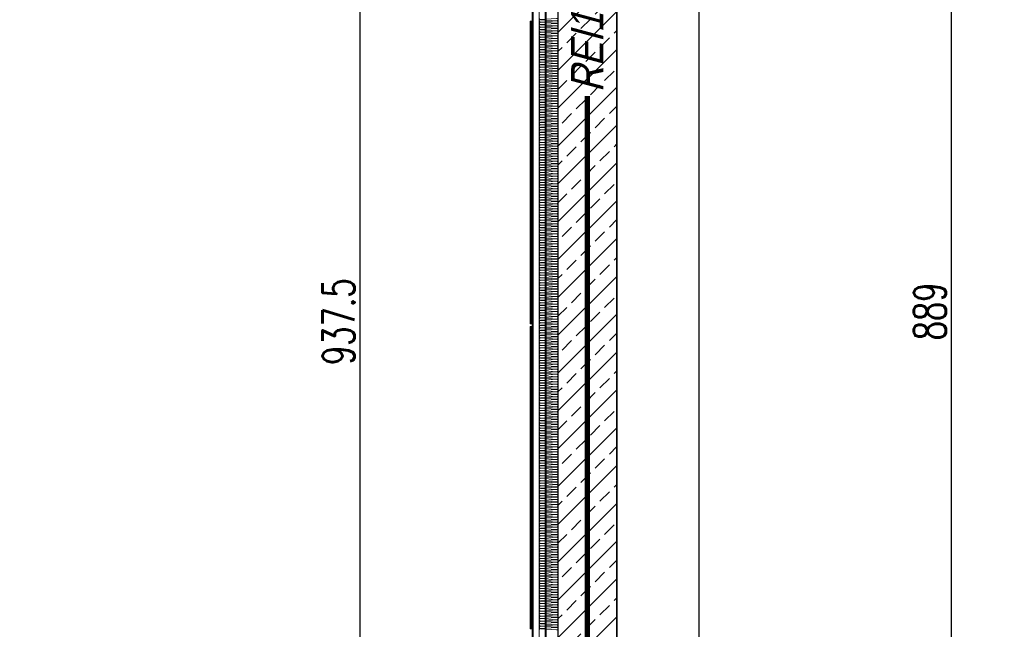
# Model space of a CAD drawing. Header units: millimetres. Extents: x -4181 to 573, y 2747 to 5176.
# Tile 6 of 14: x -622 to -253, y 4320 to 4548. Entities that reach past the tile are written whole.
import ezdxf
from ezdxf import colors
from ezdxf.entities.mleader import LeaderData, LeaderLine
from ezdxf.math import Vec2, Vec3

# ---------------------------------------------------------------- set-up
doc = ezdxf.new("R2010")
doc.units = ezdxf.units.MM
doc.header["$LTSCALE"] = 0.2
doc.header["$MEASUREMENT"] = 0
doc.header["$PDMODE"] = 35
doc.header["$PDSIZE"] = 5
doc.linetypes.add('HIDDENX2', pattern=[19.05, 12.7, -6.35])
for name, color, linetype, lineweight in [('_MB_ocieplenie_0.09', 252, 'Continuous', 9), ('ST_AE_GLAS_szraf', 252, 'Continuous', 0), ('ST_AE_GLAS_widok', 142, 'Continuous', 9), ('ST_AE_SYST_cienka', 27, 'Continuous', 15), ('ST_AE_SYST_szraf', 252, 'Continuous', 0), ('ST_SF_FRAM_gruba', 132, 'Continuous', 40)]:
    doc.layers.add(name, color=color, linetype=linetype, lineweight=lineweight)
doc.layers.add('_p.poż.', color=7, linetype='Continuous', true_color=0xf20000)
for name, color, linetype in [('A-KOMENTWYM', 30, 'Continuous'), ('A-opis', 7, 'Continuous'), ('A-widok', 41, 'Continuous'), ('A-ściany', 140, 'Continuous'), ('A-ściany_hacz', 14, 'Continuous')]:
    doc.layers.add(name, color=color, linetype=linetype)
doc.styles.add('Arch-Dim', font='romans.shx', dxfattribs={"width": 0.75})
doc.styles.add('Arial-2', font='arial.ttf', dxfattribs={"width": 0.8, "oblique": 15})
doc.styles.add('TXT', font='romans.shx', dxfattribs={"width": 0.7})
doc.dimstyles.new('1-50', dxfattribs={"dimtxt": 12, "dimasz": 8, "dimexe": 3, "dimexo": 0, "dimgap": 2, "dimtad": 1, "dimrnd": 0.5, "dimzin": 12, "dimdsep": 46, "dimtxsty": 'TXT', "dimblk": 'OBLIQUE', "dimcen": 0.125, "dimdle": 2, "dimclrd": 256, "dimclre": 256, "dimclrt": 7, "dimazin": 0, "dimtfac": 1, "dimtix": 1, "dimtmove": 1, "dimatfit": 2, "dimfxl": 3, "dimfxlon": 1, "dimtvp": 10, "dimtolj": 1, "dimtzin": 0, "dimarcsym": 0})

# ---------------------------------------------------------------- blocks, each defined once
blk = doc.blocks.new('_Oblique')
at = {"color": 0, "linetype": 'ByBlock', "lineweight": -2}
blk.add_line((-0.5, -0.5), (0.5, 0.5), dxfattribs=at)
blk = doc.blocks.new('*D2823')
at = {"layer": 'A-KOMENTWYM', "lineweight": -2}
for p, q in [((-273.32, 3992.65), (-273.32, 4885.65)), ((-270.32, 4883.65), (-276.32, 4883.65)), ((-276.32, 3994.65), (-270.32, 3994.65))]:
    blk.add_line(p, q, dxfattribs=at)
at = {"layer": 'Defpoints', "color": 0}
for p in [(-273.32, 4883.65), (-253.5, 4883.65), (-398.5, 3994.65)]:
    blk.add_point(p, dxfattribs=at)
at = {"layer": 'A-KOMENTWYM', "lineweight": -2, "xscale": 8, "yscale": 8, "zscale": 8}
for p, rotation in [((-273.32, 4883.65), 90), ((-273.32, 3994.65), 270)]:
    blk.add_blockref('_Oblique', p, dxfattribs=dict(at, rotation=rotation))
at = {"layer": 'A-KOMENTWYM', "color": 7, "insert": (-281.32, 4439.15), "char_height": 12, "attachment_point": 5, "rotation": 90, "style": 'TXT'}
blk.add_mtext('\\A1;889', dxfattribs=at)
blk = doc.blocks.new('*D2825')
at = {"layer": 'A-KOMENTWYM', "lineweight": -2}
for p, q in [((-491.58, 4903.98), (-497.58, 4903.98)), ((-494.58, 4905.98), (-494.58, 3964.65)), ((-491.58, 3966.65), (-497.58, 3966.65))]:
    blk.add_line(p, q, dxfattribs=at)
at = {"layer": 'Defpoints', "color": 0}
for p in [(-433.91, 4903.98), (-494.58, 3966.65), (-423.5, 3966.65)]:
    blk.add_point(p, dxfattribs=at)
at = {"layer": 'A-KOMENTWYM', "lineweight": -2, "xscale": 8, "yscale": 8, "zscale": 8}
for p, rotation in [((-494.58, 4903.98), 90), ((-494.58, 3966.65), 270)]:
    blk.add_blockref('_Oblique', p, dxfattribs=dict(at, rotation=rotation))
at = {"layer": 'A-KOMENTWYM', "color": 7, "insert": (-502.58, 4435.31), "char_height": 12, "attachment_point": 5, "rotation": 90, "style": 'TXT'}
blk.add_mtext('\\A1;937.5', dxfattribs=at)
blk = doc.blocks.new('*D3034')
at = {"layer": 'A-KOMENTWYM', "lineweight": -2}
for p, q in [((-367.68, 3577.15), (-367.68, 4897.78)), ((-370.68, 4895.78), (-364.68, 4895.78)), ((-370.68, 3579.15), (-364.68, 3579.15))]:
    blk.add_line(p, q, dxfattribs=at)
at = {"layer": 'Defpoints', "color": 0}
for p in [(-404.5, 4895.78), (-367.68, 4895.78), (-398.5, 3579.15)]:
    blk.add_point(p, dxfattribs=at)
at = {"layer": 'A-KOMENTWYM', "lineweight": -2, "xscale": 8, "yscale": 8, "zscale": 8}
for p, rotation in [((-367.68, 4895.78), 90), ((-367.68, 3579.15), 270)]:
    blk.add_blockref('_Oblique', p, dxfattribs=dict(at, rotation=rotation))
at = {"layer": 'A-KOMENTWYM', "color": 7, "insert": (-375.68, 4237.46), "char_height": 12, "attachment_point": 5, "rotation": 90, "style": 'TXT'}
blk.add_mtext('\\A1;1316.5', dxfattribs=at)
blk = doc.blocks.new('*U4872')
at = {"layer": '_MB_ocieplenie_0.09', "flags": 128}
for points in [[(-15203, 31, 0.505403), (-15222, 5), (-15204, -242, -1.345402), (-15242, -242), (-15224, 5, 0.505403), (-15243, 31)], [(-15163, 31, 0.505403), (-15182, 5), (-15164, -242, -1.345402), (-15202, -242), (-15184, 5, 0.505403), (-15203, 31)], [(-15123, 31, 0.505403), (-15142, 5), (-15124, -242, -1.345402), (-15162, -242), (-15144, 5, 0.505403), (-15163, 31)], [(-15083, 31, 0.505403), (-15102, 5), (-15084, -242, -1.345402), (-15122, -242), (-15104, 5, 0.505403), (-15123, 31)], [(-15043, 31, 0.505403), (-15062, 5), (-15044, -242, -1.345402), (-15082, -242), (-15064, 5, 0.505403), (-15083, 31)], [(-15003, 31, 0.505403), (-15022, 5), (-15004, -242, -1.345402), (-15042, -242), (-15024, 5, 0.505403), (-15043, 31)], [(-14963, 31, 0.505403), (-14982, 5), (-14964, -242, -1.345402), (-15002, -242), (-14984, 5, 0.505403), (-15003, 31)], [(-14923, 31, 0.505403), (-14942, 5), (-14924, -242, -1.345402), (-14962, -242), (-14944, 5, 0.505403), (-14963, 31)], [(-14883, 31, 0.505403), (-14902, 5), (-14884, -242, -1.345402), (-14922, -242), (-14904, 5, 0.505403), (-14923, 31)], [(-14843, 31, 0.505403), (-14862, 5), (-14844, -242, -1.345402), (-14882, -242), (-14864, 5, 0.505403), (-14883, 31)], [(-14803, 31, 0.505403), (-14822, 5), (-14804, -242, -1.345402), (-14842, -242), (-14824, 5, 0.505403), (-14843, 31)], [(-14763, 31, 0.505403), (-14782, 5), (-14764, -242, -1.345402), (-14802, -242), (-14784, 5, 0.505403), (-14803, 31)], [(-14723, 31, 0.505403), (-14742, 5), (-14724, -242, -1.345402), (-14762, -242), (-14744, 5, 0.505403), (-14763, 31)], [(-14683, 31, 0.505403), (-14702, 5), (-14684, -242, -1.345402), (-14722, -242), (-14704, 5, 0.505403), (-14723, 31)], [(-14643, 31, 0.505403), (-14662, 5), (-14644, -242, -1.345402), (-14682, -242), (-14664, 5, 0.505403), (-14683, 31)], [(-14603, 31, 0.505403), (-14622, 5), (-14604, -242, -1.345402), (-14642, -242), (-14624, 5, 0.505403), (-14643, 31)], [(-14563, 31, 0.505403), (-14582, 5), (-14564, -242, -1.345402), (-14602, -242), (-14584, 5, 0.505403), (-14603, 31)], [(-14523, 31, 0.505403), (-14542, 5), (-14524, -242, -1.345402), (-14562, -242), (-14544, 5, 0.505403), (-14563, 31)], [(-14483, 31, 0.505403), (-14502, 5), (-14484, -242, -1.345402), (-14522, -242), (-14504, 5, 0.505403), (-14523, 31)], [(-14443, 31, 0.505403), (-14462, 5), (-14444, -242, -1.345402), (-14482, -242), (-14464, 5, 0.505403), (-14483, 31)], [(-14403, 31, 0.505403), (-14422, 5), (-14404, -242, -1.345402), (-14442, -242), (-14424, 5, 0.505403), (-14443, 31)], [(-14363, 31, 0.505403), (-14382, 5), (-14364, -242, -1.345402), (-14402, -242), (-14384, 5, 0.505403), (-14403, 31)], [(-14323, 31, 0.505403), (-14342, 5), (-14324, -242, -1.345402), (-14362, -242), (-14344, 5, 0.505403), (-14363, 31)], [(-14283, 31, 0.505403), (-14302, 5), (-14284, -242, -1.345402), (-14322, -242), (-14304, 5, 0.505403), (-14323, 31)], [(-14243, 31, 0.505403), (-14262, 5), (-14244, -242, -1.345402), (-14282, -242), (-14264, 5, 0.505403), (-14283, 31)], [(-14203, 31, 0.505403), (-14222, 5), (-14204, -242, -1.345402), (-14242, -242), (-14224, 5, 0.505403), (-14243, 31)], [(-14163, 31, 0.505403), (-14182, 5), (-14164, -242, -1.345402), (-14202, -242), (-14184, 5, 0.505403), (-14203, 31)], [(-14123, 31, 0.505403), (-14142, 5), (-14124, -242, -1.345402), (-14162, -242), (-14144, 5, 0.505403), (-14163, 31)], [(-14083, 31, 0.505403), (-14102, 5), (-14084, -242, -1.345402), (-14122, -242), (-14104, 5, 0.505403), (-14123, 31)], [(-14043, 31, 0.505403), (-14062, 5), (-14044, -242, -1.345402), (-14082, -242), (-14064, 5, 0.505403), (-14083, 31)], [(-14003, 31, 0.505403), (-14022, 5), (-14004, -242, -1.345402), (-14042, -242), (-14024, 5, 0.505403), (-14043, 31)], [(-13963, 31, 0.505403), (-13982, 5), (-13964, -242, -1.345402), (-14002, -242), (-13984, 5, 0.505403), (-14003, 31)], [(-13923, 31, 0.505403), (-13942, 5), (-13924, -242, -1.345402), (-13962, -242), (-13944, 5, 0.505403), (-13963, 31)], [(-13883, 31, 0.505403), (-13902, 5), (-13884, -242, -1.345402), (-13922, -242), (-13904, 5, 0.505403), (-13923, 31)], [(-13843, 31, 0.505403), (-13862, 5), (-13844, -242, -1.345402), (-13882, -242), (-13864, 5, 0.505403), (-13883, 31)], [(-13803, 31, 0.505403), (-13822, 5), (-13804, -242, -1.345402), (-13842, -242), (-13824, 5, 0.505403), (-13843, 31)], [(-13763, 31, 0.505403), (-13782, 5), (-13764, -242, -1.345402), (-13802, -242), (-13784, 5, 0.505403), (-13803, 31)], [(-13723, 31, 0.505403), (-13742, 5), (-13724, -242, -1.345402), (-13762, -242), (-13744, 5, 0.505403), (-13763, 31)], [(-13683, 31, 0.505403), (-13702, 5), (-13684, -242, -1.345402), (-13722, -242), (-13704, 5, 0.505403), (-13723, 31)], [(-13643, 31, 0.505403), (-13662, 5), (-13644, -242, -1.345402), (-13682, -242), (-13664, 5, 0.505403), (-13683, 31)], [(-13603, 31, 0.505403), (-13622, 5), (-13604, -242, -1.345402), (-13642, -242), (-13624, 5, 0.505403), (-13643, 31)], [(-13563, 31, 0.505403), (-13582, 5), (-13564, -242, -1.345402), (-13602, -242), (-13584, 5, 0.505403), (-13603, 31)], [(-13523, 31, 0.505403), (-13542, 5), (-13524, -242, -1.345402), (-13562, -242), (-13544, 5, 0.505403), (-13563, 31)], [(-13483, 31, 0.505403), (-13502, 5), (-13484, -242, -1.345402), (-13522, -242), (-13504, 5, 0.505403), (-13523, 31)], [(-13443, 31, 0.505403), (-13462, 5), (-13444, -242, -1.345402), (-13482, -242), (-13464, 5, 0.505403), (-13483, 31)], [(-13403, 31, 0.505403), (-13422, 5), (-13404, -242, -1.345402), (-13442, -242), (-13424, 5, 0.505403), (-13443, 31)], [(-13363, 31, 0.505403), (-13382, 5), (-13364, -242, -1.345402), (-13402, -242), (-13384, 5, 0.505403), (-13403, 31)], [(-13323, 31, 0.505403), (-13342, 5), (-13324, -242, -1.345402), (-13362, -242), (-13344, 5, 0.505403), (-13363, 31)], [(-13283, 31, 0.505403), (-13302, 5), (-13284, -242, -1.345402), (-13322, -242), (-13304, 5, 0.505403), (-13323, 31)], [(-13243, 31, 0.505403), (-13262, 5), (-13244, -242, -1.345402), (-13282, -242), (-13264, 5, 0.505403), (-13283, 31)], [(-13203, 31, 0.505403), (-13222, 5), (-13204, -242, -1.345402), (-13242, -242), (-13224, 5, 0.505403), (-13243, 31)], [(-13163, 31, 0.505403), (-13182, 5), (-13164, -242, -1.345402), (-13202, -242), (-13184, 5, 0.505403), (-13203, 31)], [(-13123, 31, 0.505403), (-13142, 5), (-13124, -242, -1.345402), (-13162, -242), (-13144, 5, 0.505403), (-13163, 31)], [(-13083, 31, 0.505403), (-13102, 5), (-13084, -242, -1.345402), (-13122, -242), (-13104, 5, 0.505403), (-13123, 31)], [(-13043, 31, 0.505403), (-13062, 5), (-13044, -242, -1.345402), (-13082, -242), (-13064, 5, 0.505403), (-13083, 31)], [(-13003, 31, 0.505403), (-13022, 5), (-13004, -242, -1.345402), (-13042, -242), (-13024, 5, 0.505403), (-13043, 31)], [(-12963, 31, 0.505403), (-12982, 5), (-12964, -242, -1.345402), (-13002, -242), (-12984, 5, 0.505403), (-13003, 31)], [(-12923, 31, 0.505403), (-12942, 5), (-12924, -242, -1.345402), (-12962, -242), (-12944, 5, 0.505403), (-12963, 31)], [(-12883, 31, 0.505403), (-12902, 5), (-12884, -242, -1.345402), (-12922, -242), (-12904, 5, 0.505403), (-12923, 31)], [(-12843, 31, 0.505403), (-12862, 5), (-12844, -242, -1.345402), (-12882, -242), (-12864, 5, 0.505403), (-12883, 31)], [(-12803, 31, 0.505403), (-12822, 5), (-12804, -242, -1.345402), (-12842, -242), (-12824, 5, 0.505403), (-12843, 31)], [(-12763, 31, 0.505403), (-12782, 5), (-12764, -242, -1.345402), (-12802, -242), (-12784, 5, 0.505403), (-12803, 31)], [(-12723, 31, 0.505403), (-12742, 5), (-12724, -242, -1.345402), (-12762, -242), (-12744, 5, 0.505403), (-12763, 31)], [(-12683, 31, 0.505403), (-12702, 5), (-12684, -242, -1.345402), (-12722, -242), (-12704, 5, 0.505403), (-12723, 31)], [(-12643, 31, 0.505403), (-12662, 5), (-12644, -242, -1.345402), (-12682, -242), (-12664, 5, 0.505403), (-12683, 31)], [(-12603, 31, 0.505403), (-12622, 5), (-12604, -242, -1.345402), (-12642, -242), (-12624, 5, 0.505403), (-12643, 31)], [(-12563, 31, 0.505403), (-12582, 5), (-12564, -242, -1.345402), (-12602, -242), (-12584, 5, 0.505403), (-12603, 31)], [(-12523, 31, 0.505403), (-12542, 5), (-12524, -242, -1.345402), (-12562, -242), (-12544, 5, 0.505403), (-12563, 31)], [(-12483, 31, 0.505403), (-12502, 5), (-12484, -242, -1.345402), (-12522, -242), (-12504, 5, 0.505403), (-12523, 31)], [(-12443, 31, 0.505403), (-12462, 5), (-12444, -242, -1.345402), (-12482, -242), (-12464, 5, 0.505403), (-12483, 31)], [(-12403, 31, 0.505403), (-12422, 5), (-12404, -242, -1.345402), (-12442, -242), (-12424, 5, 0.505403), (-12443, 31)], [(-12363, 31, 0.505403), (-12382, 5), (-12364, -242, -1.345402), (-12402, -242), (-12384, 5, 0.505403), (-12403, 31)], [(-12323, 31, 0.505403), (-12342, 5), (-12324, -242, -1.345402), (-12362, -242), (-12344, 5, 0.505403), (-12363, 31)], [(-12283, 31, 0.505403), (-12302, 5), (-12284, -242, -1.345402), (-12322, -242), (-12304, 5, 0.505403), (-12323, 31)], [(-12243, 31, 0.505403), (-12262, 5), (-12244, -242, -1.345402), (-12282, -242), (-12264, 5, 0.505403), (-12283, 31)], [(-12203, 31, 0.505403), (-12222, 5), (-12204, -242, -1.345402), (-12242, -242), (-12224, 5, 0.505403), (-12243, 31)], [(-12163, 31, 0.505403), (-12182, 5), (-12164, -242, -1.345402), (-12202, -242), (-12184, 5, 0.505403), (-12203, 31)], [(-12123, 31, 0.505403), (-12142, 5), (-12124, -242, -1.345402), (-12162, -242), (-12144, 5, 0.505403), (-12163, 31)], [(-12083, 31, 0.505403), (-12102, 5), (-12084, -242, -1.345402), (-12122, -242), (-12104, 5, 0.505403), (-12123, 31)], [(-12043, 31, 0.505403), (-12062, 5), (-12044, -242, -1.345402), (-12082, -242), (-12064, 5, 0.505403), (-12083, 31)], [(-12003, 31, 0.505403), (-12022, 5), (-12004, -242, -1.345402), (-12042, -242), (-12024, 5, 0.505403), (-12043, 31)], [(-11963, 31, 0.505403), (-11982, 5), (-11964, -242, -1.345402), (-12002, -242), (-11984, 5, 0.505403), (-12003, 31)], [(-11923, 31, 0.505403), (-11942, 5), (-11924, -242, -1.345402), (-11962, -242), (-11944, 5, 0.505403), (-11963, 31)], [(-11883, 31, 0.505403), (-11902, 5), (-11884, -242, -1.345402), (-11922, -242), (-11904, 5, 0.505403), (-11923, 31)], [(-11843, 31, 0.505403), (-11862, 5), (-11844, -242, -1.345402), (-11882, -242), (-11864, 5, 0.505403), (-11883, 31)], [(-11803, 31, 0.505403), (-11822, 5), (-11804, -242, -1.345402), (-11842, -242), (-11824, 5, 0.505403), (-11843, 31)], [(-11763, 31, 0.505403), (-11782, 5), (-11764, -242, -1.345402), (-11802, -242), (-11784, 5, 0.505403), (-11803, 31)], [(-11723, 31, 0.505403), (-11742, 5), (-11724, -242, -1.345402), (-11762, -242), (-11744, 5, 0.505403), (-11763, 31)], [(-11683, 31, 0.505403), (-11702, 5), (-11684, -242, -1.345402), (-11722, -242), (-11704, 5, 0.505403), (-11723, 31)], [(-11643, 31, 0.505403), (-11662, 5), (-11644, -242, -1.345402), (-11682, -242), (-11664, 5, 0.505403), (-11683, 31)], [(-11603, 31, 0.505403), (-11622, 5), (-11604, -242, -1.345402), (-11642, -242), (-11624, 5, 0.505403), (-11643, 31)], [(-11563, 31, 0.505403), (-11582, 5), (-11564, -242, -1.345402), (-11602, -242), (-11584, 5, 0.505403), (-11603, 31)], [(-11523, 31, 0.505403), (-11542, 5), (-11524, -242, -1.345402), (-11562, -242), (-11544, 5, 0.505403), (-11563, 31)], [(-11483, 31, 0.505403), (-11502, 5), (-11484, -242, -1.345402), (-11522, -242), (-11504, 5, 0.505403), (-11523, 31)], [(-11443, 31, 0.505403), (-11462, 5), (-11444, -242, -1.345402), (-11482, -242), (-11464, 5, 0.505403), (-11483, 31)], [(-11403, 31, 0.505403), (-11422, 5), (-11404, -242, -1.345402), (-11442, -242), (-11424, 5, 0.505403), (-11443, 31)], [(-11363, 31, 0.505403), (-11382, 5), (-11364, -242, -1.345402), (-11402, -242), (-11384, 5, 0.505403), (-11403, 31)], [(-11323, 31, 0.505403), (-11342, 5), (-11324, -242, -1.345402), (-11362, -242), (-11344, 5, 0.505403), (-11363, 31)], [(-11283, 31, 0.505403), (-11302, 5), (-11284, -242, -1.345402), (-11322, -242), (-11304, 5, 0.505403), (-11323, 31)], [(-11243, 31, 0.505403), (-11262, 5), (-11244, -242, -1.345402), (-11282, -242), (-11264, 5, 0.505403), (-11283, 31)], [(-11203, 31, 0.505403), (-11222, 5), (-11204, -242, -1.345402), (-11242, -242), (-11224, 5, 0.505403), (-11243, 31)], [(-11163, 31, 0.505403), (-11182, 5), (-11164, -242, -1.345402), (-11202, -242), (-11184, 5, 0.505403), (-11203, 31)], [(-11123, 31, 0.505403), (-11142, 5), (-11124, -242, -1.345402), (-11162, -242), (-11144, 5, 0.505403), (-11163, 31)], [(-11083, 31, 0.505403), (-11102, 5), (-11084, -242, -1.345402), (-11122, -242), (-11104, 5, 0.505403), (-11123, 31)], [(-11043, 31, 0.505403), (-11062, 5), (-11044, -242, -1.345402), (-11082, -242), (-11064, 5, 0.505403), (-11083, 31)], [(-11003, 31, 0.505403), (-11022, 5), (-11004, -242, -1.345402), (-11042, -242), (-11024, 5, 0.505403), (-11043, 31)], [(-10963, 31, 0.505403), (-10982, 5), (-10964, -242, -1.345402), (-11002, -242), (-10984, 5, 0.505403), (-11003, 31)], [(-10923, 31, 0.505403), (-10942, 5), (-10924, -242, -1.345402), (-10962, -242), (-10944, 5, 0.505403), (-10963, 31)], [(-10883, 31, 0.505403), (-10902, 5), (-10884, -242, -1.345402), (-10922, -242), (-10904, 5, 0.505403), (-10923, 31)], [(-10843, 31, 0.505403), (-10862, 5), (-10844, -242, -1.345402), (-10882, -242), (-10864, 5, 0.505403), (-10883, 31)], [(-10803, 31, 0.505403), (-10822, 5), (-10804, -242, -1.345402), (-10842, -242), (-10824, 5, 0.505403), (-10843, 31)], [(-10763, 31, 0.505403), (-10782, 5), (-10764, -242, -1.345402), (-10802, -242), (-10784, 5, 0.505403), (-10803, 31)], [(-10723, 31, 0.505403), (-10742, 5), (-10724, -242, -1.345402), (-10762, -242), (-10744, 5, 0.505403), (-10763, 31)], [(-10683, 31, 0.505403), (-10702, 5), (-10684, -242, -1.345402), (-10722, -242), (-10704, 5, 0.505403), (-10723, 31)], [(-10643, 31, 0.505403), (-10662, 5), (-10644, -242, -1.345402), (-10682, -242), (-10664, 5, 0.505403), (-10683, 31)], [(-10603, 31, 0.505403), (-10622, 5), (-10604, -242, -1.345402), (-10642, -242), (-10624, 5, 0.505403), (-10643, 31)], [(-10563, 31, 0.505403), (-10582, 5), (-10564, -242, -1.345402), (-10602, -242), (-10584, 5, 0.505403), (-10603, 31)], [(-10523, 31, 0.505403), (-10542, 5), (-10524, -242, -1.345402), (-10562, -242), (-10544, 5, 0.505403), (-10563, 31)], [(-10483, 31, 0.505403), (-10502, 5), (-10484, -242, -1.345402), (-10522, -242), (-10504, 5, 0.505403), (-10523, 31)], [(-10443, 31, 0.505403), (-10462, 5), (-10444, -242, -1.345402), (-10482, -242), (-10464, 5, 0.505403), (-10483, 31)], [(-10403, 31, 0.505403), (-10422, 5), (-10404, -242, -1.345402), (-10442, -242), (-10424, 5, 0.505403), (-10443, 31)], [(-10363, 31, 0.505403), (-10382, 5), (-10364, -242, -1.345402), (-10402, -242), (-10384, 5, 0.505403), (-10403, 31)], [(-10323, 31, 0.505403), (-10342, 5), (-10324, -242, -1.345402), (-10362, -242), (-10344, 5, 0.505403), (-10363, 31)], [(-10283, 31, 0.505403), (-10302, 5), (-10284, -242, -1.345402), (-10322, -242), (-10304, 5, 0.505403), (-10323, 31)], [(-10243, 31, 0.505403), (-10262, 5), (-10244, -242, -1.345402), (-10282, -242), (-10264, 5, 0.505403), (-10283, 31)], [(-10203, 31, 0.505403), (-10222, 5), (-10204, -242, -1.345402), (-10242, -242), (-10224, 5, 0.505403), (-10243, 31)], [(-10163, 31, 0.505403), (-10182, 5), (-10164, -242, -1.345402), (-10202, -242), (-10184, 5, 0.505403), (-10203, 31)], [(-10123, 31, 0.505403), (-10142, 5), (-10124, -242, -1.345402), (-10162, -242), (-10144, 5, 0.505403), (-10163, 31)], [(-10083, 31, 0.505403), (-10102, 5), (-10084, -242, -1.345402), (-10122, -242), (-10104, 5, 0.505403), (-10123, 31)], [(-10043, 31, 0.505403), (-10062, 5), (-10044, -242, -1.345402), (-10082, -242), (-10064, 5, 0.505403), (-10083, 31)], [(-10003, 31, 0.505403), (-10022, 5), (-10004, -242, -1.345402), (-10042, -242), (-10024, 5, 0.505403), (-10043, 31)], [(-9963, 31, 0.505403), (-9982, 5), (-9964, -242, -1.345402), (-10002, -242), (-9984, 5, 0.505403), (-10003, 31)], [(-9923, 31, 0.505403), (-9942, 5), (-9924, -242, -1.345402), (-9962, -242), (-9944, 5, 0.505403), (-9963, 31)], [(-9883, 31, 0.505403), (-9902, 5), (-9884, -242, -1.345402), (-9922, -242), (-9904, 5, 0.505403), (-9923, 31)], [(-9843, 31, 0.505403), (-9862, 5), (-9844, -242, -1.345402), (-9882, -242), (-9864, 5, 0.505403), (-9883, 31)], [(-9803, 31, 0.505403), (-9822, 5), (-9804, -242, -1.345402), (-9842, -242), (-9824, 5, 0.505403), (-9843, 31)], [(-9763, 31, 0.505403), (-9782, 5), (-9764, -242, -1.345402), (-9802, -242), (-9784, 5, 0.505403), (-9803, 31)], [(-9723, 31, 0.505403), (-9742, 5), (-9724, -242, -1.345402), (-9762, -242), (-9744, 5, 0.505403), (-9763, 31)], [(-9683, 31, 0.505403), (-9702, 5), (-9684, -242, -1.345402), (-9722, -242), (-9704, 5, 0.505403), (-9723, 31)], [(-9643, 31, 0.505403), (-9662, 5), (-9644, -242, -1.345402), (-9682, -242), (-9664, 5, 0.505403), (-9683, 31)], [(-9603, 31, 0.505403), (-9622, 5), (-9604, -242, -1.345402), (-9642, -242), (-9624, 5, 0.505403), (-9643, 31)], [(-9563, 31, 0.505403), (-9582, 5), (-9564, -242, -1.345402), (-9602, -242), (-9584, 5, 0.505403), (-9603, 31)], [(-9523, 31, 0.505403), (-9542, 5), (-9524, -242, -1.345402), (-9562, -242), (-9544, 5, 0.505403), (-9563, 31)], [(-9483, 31, 0.505403), (-9502, 5), (-9484, -242, -1.345402), (-9522, -242), (-9504, 5, 0.505403), (-9523, 31)], [(-9443, 31, 0.505403), (-9462, 5), (-9444, -242, -1.345402), (-9482, -242), (-9464, 5, 0.505403), (-9483, 31)], [(-9403, 31, 0.505403), (-9422, 5), (-9404, -242, -1.345402), (-9442, -242), (-9424, 5, 0.505403), (-9443, 31)], [(-9363, 31, 0.505403), (-9382, 5), (-9364, -242, -1.345402), (-9402, -242), (-9384, 5, 0.505403), (-9403, 31)], [(-9323, 31, 0.505403), (-9342, 5), (-9324, -242, -1.345402), (-9362, -242), (-9344, 5, 0.505403), (-9363, 31)], [(-9283, 31, 0.505403), (-9302, 5), (-9284, -242, -1.345402), (-9322, -242), (-9304, 5, 0.505403), (-9323, 31)], [(-9243, 31, 0.505403), (-9262, 5), (-9244, -242, -1.345402), (-9282, -242), (-9264, 5, 0.505403), (-9283, 31)], [(-9203, 31, 0.505403), (-9222, 5), (-9204, -242, -1.345402), (-9242, -242), (-9224, 5, 0.505403), (-9243, 31)], [(-9163, 31, 0.505403), (-9182, 5), (-9164, -242, -1.345402), (-9202, -242), (-9184, 5, 0.505403), (-9203, 31)], [(-9123, 31, 0.505403), (-9142, 5), (-9124, -242, -1.345402), (-9162, -242), (-9144, 5, 0.505403), (-9163, 31)], [(-9083, 31, 0.505403), (-9102, 5), (-9084, -242, -1.345402), (-9122, -242), (-9104, 5, 0.505403), (-9123, 31)], [(-9043, 31, 0.505403), (-9062, 5), (-9044, -242, -1.345402), (-9082, -242), (-9064, 5, 0.505403), (-9083, 31)], [(-9003, 31, 0.505403), (-9022, 5), (-9004, -242, -1.345402), (-9042, -242), (-9024, 5, 0.505403), (-9043, 31)], [(-8963, 31, 0.505403), (-8982, 5), (-8964, -242, -1.345402), (-9002, -242), (-8984, 5, 0.505403), (-9003, 31)], [(-8923, 31, 0.505403), (-8942, 5), (-8924, -242, -1.345402), (-8962, -242), (-8944, 5, 0.505403), (-8963, 31)], [(-8883, 31, 0.505403), (-8902, 5), (-8884, -242, -1.345402), (-8922, -242), (-8904, 5, 0.505403), (-8923, 31)], [(-8843, 31, 0.505403), (-8862, 5), (-8844, -242, -1.345402), (-8882, -242), (-8864, 5, 0.505403), (-8883, 31)], [(-8803, 31, 0.505403), (-8822, 5), (-8804, -242, -1.345402), (-8842, -242), (-8824, 5, 0.505403), (-8843, 31)], [(-8763, 31, 0.505403), (-8782, 5), (-8764, -242, -1.345402), (-8802, -242), (-8784, 5, 0.505403), (-8803, 31)], [(-8723, 31, 0.505403), (-8742, 5), (-8724, -242, -1.345402), (-8762, -242), (-8744, 5, 0.505403), (-8763, 31)], [(-8683, 31, 0.505403), (-8702, 5), (-8684, -242, -1.345402), (-8722, -242), (-8704, 5, 0.505403), (-8723, 31)], [(-8643, 31, 0.505403), (-8662, 5), (-8644, -242, -1.345402), (-8682, -242), (-8664, 5, 0.505403), (-8683, 31)], [(-8603, 31, 0.505403), (-8622, 5), (-8604, -242, -1.345402), (-8642, -242), (-8624, 5, 0.505403), (-8643, 31)], [(-8563, 31, 0.505403), (-8582, 5), (-8564, -242, -1.345402), (-8602, -242), (-8584, 5, 0.505403), (-8603, 31)], [(-8523, 31, 0.505403), (-8542, 5), (-8524, -242, -1.345402), (-8562, -242), (-8544, 5, 0.505403), (-8563, 31)], [(-8483, 31, 0.505403), (-8502, 5), (-8484, -242, -1.345402), (-8522, -242), (-8504, 5, 0.505403), (-8523, 31)], [(-8443, 31, 0.505403), (-8462, 5), (-8444, -242, -1.345402), (-8482, -242), (-8464, 5, 0.505403), (-8483, 31)], [(-8403, 31, 0.505403), (-8422, 5), (-8404, -242, -1.345402), (-8442, -242), (-8424, 5, 0.505403), (-8443, 31)], [(-8363, 31, 0.505403), (-8382, 5), (-8364, -242, -1.345402), (-8402, -242), (-8384, 5, 0.505403), (-8403, 31)], [(-8323, 31, 0.505403), (-8342, 5), (-8324, -242, -1.345402), (-8362, -242), (-8344, 5, 0.505403), (-8363, 31)], [(-8283, 31, 0.505403), (-8302, 5), (-8284, -242, -1.345402), (-8322, -242), (-8304, 5, 0.505403), (-8323, 31)], [(-8243, 31, 0.505403), (-8262, 5), (-8244, -242, -1.345402), (-8282, -242), (-8264, 5, 0.505403), (-8283, 31)], [(-8203, 31, 0.505403), (-8222, 5), (-8204, -242, -1.345402), (-8242, -242), (-8224, 5, 0.505403), (-8243, 31)], [(-8163, 31, 0.505403), (-8182, 5), (-8164, -242, -1.345402), (-8202, -242), (-8184, 5, 0.505403), (-8203, 31)], [(-8123, 31, 0.505403), (-8142, 5), (-8124, -242, -1.345402), (-8162, -242), (-8144, 5, 0.505403), (-8163, 31)], [(-8083, 31, 0.505403), (-8102, 5), (-8084, -242, -1.345402), (-8122, -242), (-8104, 5, 0.505403), (-8123, 31)], [(-8043, 31, 0.505403), (-8062, 5), (-8044, -242, -1.345402), (-8082, -242), (-8064, 5, 0.505403), (-8083, 31)], [(-8003, 31, 0.505403), (-8022, 5), (-8004, -242, -1.345402), (-8042, -242), (-8024, 5, 0.505403), (-8043, 31)], [(-7963, 31, 0.505403), (-7982, 5), (-7964, -242, -1.345402), (-8002, -242), (-7984, 5, 0.505403), (-8003, 31)], [(-7923, 31, 0.505403), (-7942, 5), (-7924, -242, -1.345402), (-7962, -242), (-7944, 5, 0.505403), (-7963, 31)], [(-7883, 31, 0.505403), (-7902, 5), (-7884, -242, -1.345402), (-7922, -242), (-7904, 5, 0.505403), (-7923, 31)], [(-7843, 31, 0.505403), (-7862, 5), (-7844, -242, -1.345402), (-7882, -242), (-7864, 5, 0.505403), (-7883, 31)], [(-7803, 31, 0.505403), (-7822, 5), (-7804, -242, -1.345402), (-7842, -242), (-7824, 5, 0.505403), (-7843, 31)], [(-7763, 31, 0.505403), (-7782, 5), (-7764, -242, -1.345402), (-7802, -242), (-7784, 5, 0.505403), (-7803, 31)], [(-7723, 31, 0.505403), (-7742, 5), (-7724, -242, -1.345402), (-7762, -242), (-7744, 5, 0.505403), (-7763, 31)], [(-7683, 31, 0.505403), (-7702, 5), (-7684, -242, -1.345402), (-7722, -242), (-7704, 5, 0.505403), (-7723, 31)], [(-7643, 31, 0.505403), (-7662, 5), (-7644, -242, -1.345402), (-7682, -242), (-7664, 5, 0.505403), (-7683, 31)], [(-7603, 31, 0.505403), (-7622, 5), (-7604, -242, -1.345402), (-7642, -242), (-7624, 5, 0.505403), (-7643, 31)], [(-7563, 31, 0.505403), (-7582, 5), (-7564, -242, -1.345402), (-7602, -242), (-7584, 5, 0.505403), (-7603, 31)], [(-7523, 31, 0.505403), (-7542, 5), (-7524, -242, -1.345402), (-7562, -242), (-7544, 5, 0.505403), (-7563, 31)], [(-7483, 31, 0.505403), (-7502, 5), (-7484, -242, -1.345402), (-7522, -242), (-7504, 5, 0.505403), (-7523, 31)], [(-7443, 31, 0.505403), (-7462, 5), (-7444, -242, -1.345402), (-7482, -242), (-7464, 5, 0.505403), (-7483, 31)], [(-7403, 31, 0.505403), (-7422, 5), (-7404, -242, -1.345402), (-7442, -242), (-7424, 5, 0.505403), (-7443, 31)], [(-7363, 31, 0.505403), (-7382, 5), (-7364, -242, -1.345402), (-7402, -242), (-7384, 5, 0.505403), (-7403, 31)], [(-7323, 31, 0.505403), (-7342, 5), (-7324, -242, -1.345402), (-7362, -242), (-7344, 5, 0.505403), (-7363, 31)], [(-7283, 31, 0.505403), (-7302, 5), (-7284, -242, -1.345402), (-7322, -242), (-7304, 5, 0.505403), (-7323, 31)], [(-7243, 31, 0.505403), (-7262, 5), (-7244, -242, -1.345402), (-7282, -242), (-7264, 5, 0.505403), (-7283, 31)], [(-7203, 31, 0.505403), (-7222, 5), (-7204, -242, -1.345402), (-7242, -242), (-7224, 5, 0.505403), (-7243, 31)], [(-7163, 31, 0.505403), (-7182, 5), (-7164, -242, -1.345402), (-7202, -242), (-7184, 5, 0.505403), (-7203, 31)], [(-7123, 31, 0.505403), (-7142, 5), (-7124, -242, -1.345402), (-7162, -242), (-7144, 5, 0.505403), (-7163, 31)], [(-7083, 31, 0.505403), (-7102, 5), (-7084, -242, -1.345402), (-7122, -242), (-7104, 5, 0.505403), (-7123, 31)], [(-7043, 31, 0.505403), (-7062, 5), (-7044, -242, -1.345402), (-7082, -242), (-7064, 5, 0.505403), (-7083, 31)], [(-7003, 31, 0.505403), (-7022, 5), (-7004, -242, -1.345402), (-7042, -242), (-7024, 5, 0.505403), (-7043, 31)], [(-6963, 31, 0.505403), (-6982, 5), (-6964, -242, -1.345402), (-7002, -242), (-6984, 5, 0.505403), (-7003, 31)], [(-6923, 31, 0.505403), (-6942, 5), (-6924, -242, -1.345402), (-6962, -242), (-6944, 5, 0.505403), (-6963, 31)], [(-6883, 31, 0.505403), (-6902, 5), (-6884, -242, -1.345402), (-6922, -242), (-6904, 5, 0.505403), (-6923, 31)], [(-6843, 31, 0.505403), (-6862, 5), (-6844, -242, -1.345402), (-6882, -242), (-6864, 5, 0.505403), (-6883, 31)], [(-6803, 31, 0.505403), (-6822, 5), (-6804, -242, -1.345402), (-6842, -242), (-6824, 5, 0.505403), (-6843, 31)], [(-6763, 31, 0.505403), (-6782, 5), (-6764, -242, -1.345402), (-6802, -242), (-6784, 5, 0.505403), (-6803, 31)], [(-6723, 31, 0.505403), (-6742, 5), (-6724, -242, -1.345402), (-6762, -242), (-6744, 5, 0.505403), (-6763, 31)], [(-6683, 31, 0.505403), (-6702, 5), (-6684, -242, -1.345402), (-6722, -242), (-6704, 5, 0.505403), (-6723, 31)], [(-6643, 31, 0.505403), (-6662, 5), (-6644, -242, -1.345402), (-6682, -242), (-6664, 5, 0.505403), (-6683, 31)], [(-6603, 31, 0.505403), (-6622, 5), (-6604, -242, -1.345402), (-6642, -242), (-6624, 5, 0.505403), (-6643, 31)], [(-6563, 31, 0.505403), (-6582, 5), (-6564, -242, -1.345402), (-6602, -242), (-6584, 5, 0.505403), (-6603, 31)], [(-6523, 31, 0.505403), (-6542, 5), (-6524, -242, -1.345402), (-6562, -242), (-6544, 5, 0.505403), (-6563, 31)], [(-6483, 31, 0.505403), (-6502, 5), (-6484, -242, -1.345402), (-6522, -242), (-6504, 5, 0.505403), (-6523, 31)], [(-6443, 31, 0.505403), (-6462, 5), (-6444, -242, -1.345402), (-6482, -242), (-6464, 5, 0.505403), (-6483, 31)], [(-6403, 31, 0.505403), (-6422, 5), (-6404, -242, -1.345402), (-6442, -242), (-6424, 5, 0.505403), (-6443, 31)], [(-6363, 31, 0.505403), (-6382, 5), (-6364, -242, -1.345402), (-6402, -242), (-6384, 5, 0.505403), (-6403, 31)], [(-6323, 31, 0.505403), (-6342, 5), (-6324, -242, -1.345402), (-6362, -242), (-6344, 5, 0.505403), (-6363, 31)], [(-6283, 31, 0.505403), (-6302, 5), (-6284, -242, -1.345402), (-6322, -242), (-6304, 5, 0.505403), (-6323, 31)], [(-6243, 31, 0.505403), (-6262, 5), (-6244, -242, -1.345402), (-6282, -242), (-6264, 5, 0.505403), (-6283, 31)], [(-6203, 31, 0.505403), (-6222, 5), (-6204, -242, -1.345402), (-6242, -242), (-6224, 5, 0.505403), (-6243, 31)], [(-6163, 31, 0.505403), (-6182, 5), (-6164, -242, -1.345402), (-6202, -242), (-6184, 5, 0.505403), (-6203, 31)], [(-6123, 31, 0.505403), (-6142, 5), (-6124, -242, -1.345402), (-6162, -242), (-6144, 5, 0.505403), (-6163, 31)], [(-6083, 31, 0.505403), (-6102, 5), (-6084, -242, -1.345402), (-6122, -242), (-6104, 5, 0.505403), (-6123, 31)], [(-6043, 31, 0.505403), (-6062, 5), (-6044, -242, -1.345402), (-6082, -242), (-6064, 5, 0.505403), (-6083, 31)], [(-6003, 31, 0.505403), (-6022, 5), (-6004, -242, -1.345402), (-6042, -242), (-6024, 5, 0.505403), (-6043, 31)], [(-5963, 31, 0.505403), (-5982, 5), (-5964, -242, -1.345402), (-6002, -242), (-5984, 5, 0.505403), (-6003, 31)], [(-5923, 31, 0.505403), (-5942, 5), (-5924, -242, -1.345402), (-5962, -242), (-5944, 5, 0.505403), (-5963, 31)], [(-5883, 31, 0.505403), (-5902, 5), (-5884, -242, -1.345402), (-5922, -242), (-5904, 5, 0.505403), (-5923, 31)], [(-5843, 31, 0.505403), (-5862, 5), (-5844, -242, -1.345402), (-5882, -242), (-5864, 5, 0.505403), (-5883, 31)], [(-5803, 31, 0.505403), (-5822, 5), (-5804, -242, -1.345402), (-5842, -242), (-5824, 5, 0.505403), (-5843, 31)], [(-5763, 31, 0.505403), (-5782, 5), (-5764, -242, -1.345402), (-5802, -242), (-5784, 5, 0.505403), (-5803, 31)], [(-5723, 31, 0.505403), (-5742, 5), (-5724, -242, -1.345402), (-5762, -242), (-5744, 5, 0.505403), (-5763, 31)], [(-5683, 31, 0.505403), (-5702, 5), (-5684, -242, -1.345402), (-5722, -242), (-5704, 5, 0.505403), (-5723, 31)], [(-5643, 31, 0.505403), (-5662, 5), (-5644, -242, -1.345402), (-5682, -242), (-5664, 5, 0.505403), (-5683, 31)], [(-5603, 31, 0.505403), (-5622, 5), (-5604, -242, -1.345402), (-5642, -242), (-5624, 5, 0.505403), (-5643, 31)], [(-5563, 31, 0.505403), (-5582, 5), (-5564, -242, -1.345402), (-5602, -242), (-5584, 5, 0.505403), (-5603, 31)], [(-5523, 31, 0.505403), (-5542, 5), (-5524, -242, -1.345402), (-5562, -242), (-5544, 5, 0.505403), (-5563, 31)], [(-5483, 31, 0.505403), (-5502, 5), (-5484, -242, -1.345402), (-5522, -242), (-5504, 5, 0.505403), (-5523, 31)]]:
    blk.add_lwpolyline(points, format="xyb", dxfattribs=at)
blk = doc.blocks.new('_Dot')
at = {"color": 0, "linetype": 'ByBlock', "lineweight": -2}
blk.add_line((-0.5, 0), (-1, 0), dxfattribs=at)
at = {"color": 0, "linetype": 'ByBlock', "const_width": 0.5}
blk.add_lwpolyline([(-0.25, 0, 1), (0.25, 0, 1)], format="xyb", close=True, dxfattribs=at)

msp = doc.modelspace()

# ---------------------------------------------------------------- hatches: boundary and pattern name
at = {"layer": 'A-ściany_hacz'}
h = msp.add_hatch(dxfattribs=at)
h.set_pattern_fill('ANSI33', color=256, scale=40)
h.paths.add_polyline_path([(-398.5, 4895.735), (-420.5, 4894.635), (-420.5, 4191.651), (-398.5, 4191.651)])
at = {"layer": 'ST_AE_SYST_szraf'}
h = msp.add_hatch(dxfattribs=at)
h.set_pattern_fill('CONC', color=256, scale=0.02, angle=270)
h.set_pattern_definition([(270, (33709.78763, 88808.7513), (0.508, -9e-17), [0, -0.508]), (270, (33709.60983, 88808.74623), (0.508, -9e-17), [0, -0.508]), (270, (33709.88415, 88808.731), (0.508, -9e-17), [0, -0.508]), (248.1986, (33709.72667, 88808.99515), (-0.50799995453, -1.52400013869), [0.054713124, -2.680950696]), (126.8699, (33709.70635, 88808.94435), (1.01600006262, -1.52399995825), [0.0254, -2.5146]), (40.6013, (33709.691115, 88808.964674), (-3.047999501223, -2.54000021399), [0.04683506, -4.636693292]), (116.5651, (33709.63015, 88809.13231), (-0.5080006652, 0.50799957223), [0.011359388, -1.124563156]), (236.3099, (33709.62507, 88809.14247), (-0.50800067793, -1.01599977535), [0.018316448, -1.813303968]), (18.4349, (33709.61491, 88809.12723), (1.01600022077, 0.50799918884), [0.016064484, -1.59037274]), (135, (33709.57935, 88808.8072), (-0.5080001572, 2e-16), [0.021552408, -0.696867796]), (270, (33709.5641, 88808.82243), (0.508, -0.508), [0.03048, -0.47752]), (45, (33709.5641, 88808.79195), (1e-16, 0.5080001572), [0.021552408, -0.696867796]), (161.5651, (33709.90447, 88808.86815), (1.01600022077, -0.50799918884), [0.016064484, -1.59037274]), (270, (33709.88923, 88808.87323), (0.508, -0.508), [0.0254, -0.4826]), (53.1301, (33709.88923, 88808.84783), (1.01600006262, 1.52399995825), [0.0254, -2.5146]), (123.6901, (33709.90955, 88809.1374), (0.50800067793, -1.01599977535), [0.018316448, -1.813303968]), (251.5651, (33709.8994, 88809.15263), (0.50799918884, 1.01600022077), [0.032128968, -1.574308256]), (36.8699, (33709.88923, 88809.12215), (-1.52399995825, -1.01600006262), [0.0254, -2.5146]), (270, (33709.88923, 88808.99007), (0.508, -9e-17), [0, -0.508]), (270, (33709.75715, 88809.12723), (0.508, -9e-17), [0, -0.508]), (270, (33709.5692, 88808.985), (0.508, -9e-17), [0, -0.508]), (270, (33709.7267, 88808.84783), (0.508, -9e-17), [0, -0.508]), (270, (33709.81303, 88808.99515), (0.508, -9e-17), [0, -0.508]), (270, (33709.8283, 88809.1069), (0.508, -9e-17), [0, -0.508]), (270, (33709.7978, 88809.0612), (0.508, -9e-17), [0, -0.508]), (270, (33709.6759, 88809.0815), (0.508, -9e-17), [0, -0.508]), (270, (33709.6962, 88809.20343), (0.508, -9e-17), [0, -0.508]), (270, (33709.81303, 88809.19835), (0.508, -9e-17), [0, -0.508]), (270, (33709.9248, 88809.2136), (0.508, -9e-17), [0, -0.508]), (270, (33709.9451, 88809.0561), (0.508, -9e-17), [0, -0.508]), (270, (33709.96543, 88808.94435), (0.508, -9e-17), [0, -0.508]), (270, (33709.9451, 88808.76655), (0.508, -9e-17), [0, -0.508]), (270, (33709.78763, 88808.88847), (0.508, -9e-17), [0, -0.508]), (270, (33709.8791, 88808.93927), (0.508, -9e-17), [0, -0.508]), (270, (33709.63523, 88808.89863), (0.508, -9e-17), [0, -0.508]), (270, (33709.60983, 88809.05103), (0.508, -9e-17), [0, -0.508]), (270, (33709.4981, 88808.89863), (0.508, -9e-17), [0, -0.508]), (270, (33709.52855, 88809.06627), (0.508, -9e-17), [0, -0.508]), (270, (33709.5133, 88809.22883), (0.508, -9e-17), [0, -0.508]), (270, (33709.4879, 88809.16787), (0.508, -9e-17), [0, -0.508]), (270, (33709.55903, 88809.1628), (0.508, -9e-17), [0, -0.508]), (270, (33709.47775, 88808.82243), (0.508, -9e-17), [0, -0.508]), (270, (33709.68603, 88808.76147), (0.508, -9e-17), [0, -0.508]), (270, (33709.83843, 88808.78687), (0.508, -9e-17), [0, -0.508]), (270, (33709.4727, 88809.02055), (0.508, -9e-17), [0, -0.508])])
h.paths.add_polyline_path([(-429.998, 4547.316), (-429.998, 4435.056), (-430.298, 4435.056), (-430.298, 4547.316)])
h = msp.add_hatch(dxfattribs=at)
h.set_pattern_fill('CONC', color=256, scale=0.02, angle=90)
h.set_pattern_definition([(90, (33709.78763, -79940.6385), (0.508, 9e-17), [0, -0.508]), (90, (33709.60983, -79940.6334), (0.508, 9e-17), [0, -0.508]), (90, (33709.88415, -79940.61817), (0.508, 9e-17), [0, -0.508]), (111.8014, (33709.72667, -79940.88233), (-0.50799995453, 1.52400013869), [0.054713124, -2.680950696]), (233.1301, (33709.70635, -79940.83153), (1.01600006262, 1.52399995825), [0.0254, -2.5146]), (319.3987, (33709.691115, -79940.851847), (-3.047999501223, 2.54000021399), [0.04683506, -4.636693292]), (243.4349, (33709.63015, -79941.01949), (-0.5080006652, -0.50799957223), [0.011359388, -1.124563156]), (123.6901, (33709.62507, -79941.02965), (-0.50800067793, 1.01599977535), [0.018316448, -1.813303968]), (341.5651, (33709.61491, -79941.0144), (1.01600022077, -0.50799918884), [0.016064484, -1.59037274]), (225, (33709.57935, -79940.69437), (-0.5080001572, -2e-16), [0.021552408, -0.696867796]), (90, (33709.5641, -79940.7096), (0.508, 0.508), [0.03048, -0.47752]), (315, (33709.5641, -79940.67913), (1e-16, -0.5080001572), [0.021552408, -0.696867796]), (198.4349, (33709.90447, -79940.75533), (1.01600022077, 0.50799918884), [0.016064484, -1.59037274]), (90, (33709.88923, -79940.7604), (0.508, 0.508), [0.0254, -0.4826]), (306.8699, (33709.88923, -79940.73501), (1.01600006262, -1.52399995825), [0.0254, -2.5146]), (236.3099, (33709.90955, -79941.02457), (0.50800067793, 1.01599977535), [0.018316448, -1.813303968]), (108.4349, (33709.8994, -79941.0398), (0.50799918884, -1.01600022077), [0.032128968, -1.574308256]), (323.1301, (33709.88923, -79941.00933), (-1.52399995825, 1.01600006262), [0.0254, -2.5146]), (90, (33709.88923, -79940.87725), (0.508, 9e-17), [0, -0.508]), (90, (33709.75715, -79941.0144), (0.508, 9e-17), [0, -0.508]), (90, (33709.5692, -79940.87217), (0.508, 9e-17), [0, -0.508]), (90, (33709.7267, -79940.735), (0.508, 9e-17), [0, -0.508]), (90, (33709.81303, -79940.88233), (0.508, 9e-17), [0, -0.508]), (90, (33709.8283, -79940.9941), (0.508, 9e-17), [0, -0.508]), (90, (33709.7978, -79940.94837), (0.508, 9e-17), [0, -0.508]), (90, (33709.6759, -79940.9687), (0.508, 9e-17), [0, -0.508]), (90, (33709.6962, -79941.0906), (0.508, 9e-17), [0, -0.508]), (90, (33709.81303, -79941.08553), (0.508, 9e-17), [0, -0.508]), (90, (33709.9248, -79941.10077), (0.508, 9e-17), [0, -0.508]), (90, (33709.9451, -79940.9433), (0.508, 9e-17), [0, -0.508]), (90, (33709.96543, -79940.83153), (0.508, 9e-17), [0, -0.508]), (90, (33709.9451, -79940.65373), (0.508, 9e-17), [0, -0.508]), (90, (33709.78763, -79940.77565), (0.508, 9e-17), [0, -0.508]), (90, (33709.8791, -79940.82645), (0.508, 9e-17), [0, -0.508]), (90, (33709.63523, -79940.7858), (0.508, 9e-17), [0, -0.508]), (90, (33709.60983, -79940.9382), (0.508, 9e-17), [0, -0.508]), (90, (33709.4981, -79940.7858), (0.508, 9e-17), [0, -0.508]), (90, (33709.52855, -79940.95345), (0.508, 9e-17), [0, -0.508]), (90, (33709.5133, -79941.116), (0.508, 9e-17), [0, -0.508]), (90, (33709.4879, -79941.05505), (0.508, 9e-17), [0, -0.508]), (90, (33709.55903, -79941.04997), (0.508, 9e-17), [0, -0.508]), (90, (33709.47775, -79940.7096), (0.508, 9e-17), [0, -0.508]), (90, (33709.68603, -79940.64865), (0.508, 9e-17), [0, -0.508]), (90, (33709.83843, -79940.67405), (0.508, 9e-17), [0, -0.508]), (90, (33709.4727, -79940.90773), (0.508, 9e-17), [0, -0.508])])
h.paths.add_polyline_path([(-429.998, 4320.797), (-429.998, 4433.056), (-430.298, 4433.056), (-430.298, 4320.797)])

# ---------------------------------------------------------------- linework, layer by layer
at = {"layer": '_MB_ocieplenie_0.09'}
msp.add_line((-427.5, 4889.794), (-427.5, 4184.652), dxfattribs=at)
at = {"layer": '_p.poż.', "linetype": 'HIDDENX2'}
msp.add_lwpolyline([(-409.5, 4519.647, 2, 2, 0), (-409.5, 4191.651, 2, 2, 0)], format="xyseb", dxfattribs=at)
at = {"layer": 'A-widok', "transparency": 33554679}
msp.add_line((-398.5, 4895.15), (-398.5, 4191.651), dxfattribs=at)
at = {"layer": 'A-ściany'}
msp.add_lwpolyline([(-398.5, 4895.735), (-420.5, 4894.635), (-420.5, 4191.651), (-398.5, 4191.651)], close=True, dxfattribs=at)
at = {"layer": 'ST_AE_GLAS_szraf'}
for p, q in [((-430.798, 4434.556), (-430.798, 4547.616)), ((-430.698, 4434.556), (-430.698, 4547.616)), ((-430.598, 4434.556), (-430.598, 4547.616)), ((-430.498, 4434.556), (-430.498, 4547.616)), ((-430.398, 4434.556), (-430.398, 4547.616)), ((-430.798, 4433.556), (-430.798, 4320.497)), ((-430.698, 4433.556), (-430.698, 4320.497)), ((-430.598, 4433.556), (-430.598, 4320.497)), ((-430.498, 4433.556), (-430.498, 4320.497)), ((-430.398, 4433.556), (-430.398, 4320.497))]:
    msp.add_line(p, q, dxfattribs=at)
at = {"layer": 'ST_AE_GLAS_widok'}
for points in [[(-430.398, 4434.556), (-430.798, 4434.556), (-430.898, 4434.656), (-430.898, 4547.516), (-430.798, 4547.616), (-430.398, 4547.616), (-430.298, 4547.516), (-430.298, 4434.656), (-430.398, 4434.556)], [(-430.398, 4433.556), (-430.798, 4433.556), (-430.898, 4433.456), (-430.898, 4320.597), (-430.798, 4320.497), (-430.398, 4320.497), (-430.298, 4320.597), (-430.298, 4433.456), (-430.398, 4433.556)]]:
    msp.add_lwpolyline(points, dxfattribs=at)
at = {"layer": 'ST_AE_SYST_cienka'}
for points in [[(-429.998, 4547.316), (-429.998, 4435.056), (-430.298, 4435.056), (-430.298, 4547.316)], [(-429.998, 4320.797), (-429.998, 4433.056), (-430.298, 4433.056), (-430.298, 4320.797)]]:
    msp.add_lwpolyline(points, close=True, dxfattribs=at)
at = {"layer": 'ST_SF_FRAM_gruba'}
msp.add_lwpolyline([(-429.998, 4206.438), (-424.998, 4206.438), (-424.998, 4889.794), (-429.998, 4889.794)], close=True, dxfattribs=at)

# ---------------------------------------------------------------- block references
at = {"xscale": -0.02342540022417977, "yscale": 0.02342540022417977, "zscale": 0.02342540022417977, "rotation": 89.99999999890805}
msp.add_blockref('*U4872', (-426.774, 4191.651), dxfattribs=at)

# ---------------------------------------------------------------- texts
at = {"layer": '_p.poż.', "insert": (-409.5, 4543.418), "char_height": 12, "width": 129.01457, "attachment_point": 5, "rotation": 90, "style": 'Arial-2'}
msp.add_mtext('\\pxt4;REI120', dxfattribs=at)

# ---------------------------------------------------------------- dimensions: what is measured, and where the dimension line sits
at = {"layer": 'A-KOMENTWYM'}
for base, p1, p2, picture, middle in [((-494.58, 3966.651), (-433.908, 4903.977), (-423.5, 3966.651), '*D2825', (-502.58, 4435.314)), ((-367.676, 4895.775), (-398.5, 3579.151), (-404.5, 4895.775), '*D3034', (-375.676, 4237.463)), ((-273.316, 4883.651), (-398.5, 3994.651), (-253.5, 4883.651), '*D2823', (-281.316, 4439.151))]:
    dim = msp.add_linear_dim(base=base, p1=p1, p2=p2, angle=90, dimstyle='1-50', dxfattribs=at)
    dim.commit()
    dim.dimension.update_dxf_attribs({"geometry": picture, "text_midpoint": middle})

# ---------------------------------------------------------------- leaders
at = {"layer": 'A-opis'}
ml = msp.add_multileader_mtext('Standard', dxfattribs=at)
ml.set_content('\\pxt4;projektowany szyb w konstrukcji żelbetowej REI120, fasada szklana  nieprzezierna w systemie bezramowym', color=256, style='Arch-Dim')
ml.set_leader_properties(color=30)
ml.set_arrow_properties(name='DOT')
ml.build(insert=Vec2(0, 0))
ml.multileader.update_dxf_attribs({"text_left_attachment_type": 6, "text_right_attachment_type": 6, "dogleg_length": 2, "arrow_head_size": 5})
ctx = ml.context
ctx.base_point, ctx.char_height, ctx.arrow_head_size, ctx.landing_gap_size, ctx.plane_origin, ctx.plane_x_axis, ctx.plane_y_axis = Vec3(-711.68, 4622.685), 12, 5, 0.2, Vec3(818.521, 8824.572), Vec3(-1, 0), Vec3(0, -1)
ctx.left_attachment, ctx.right_attachment = 6, 6
notes = []
notes.append((ctx, [(0, (1, 1, 0), (-538.37, 4622.685), (-1, 0), 2, [(2, [(-429.998, 4595.766), (-382.225, 4622.778), (-409.5, 4672.382)], 0, [])])]))
ctx.mtext.insert, ctx.mtext.width = Vec3(-711.48, 4638.645), 189.97323
for ctx, leaders in notes:
    for number, flags, end, landing, length, lines in leaders:
        leader = LeaderData()
        leader.index, (leader.has_last_leader_line, leader.has_dogleg_vector, leader.attachment_direction) = number, flags
        leader.last_leader_point, leader.dogleg_vector, leader.dogleg_length = Vec3(end), Vec3(landing), length
        for number, points, colour, breaks in lines:
            line = LeaderLine()
            line.index, line.vertices, line.color, line.breaks = number, Vec3.list(points), colors.encode_raw_color(colour), breaks
            leader.lines.append(line)
        ctx.leaders.append(leader)

doc.saveas('drawing.dxf')
